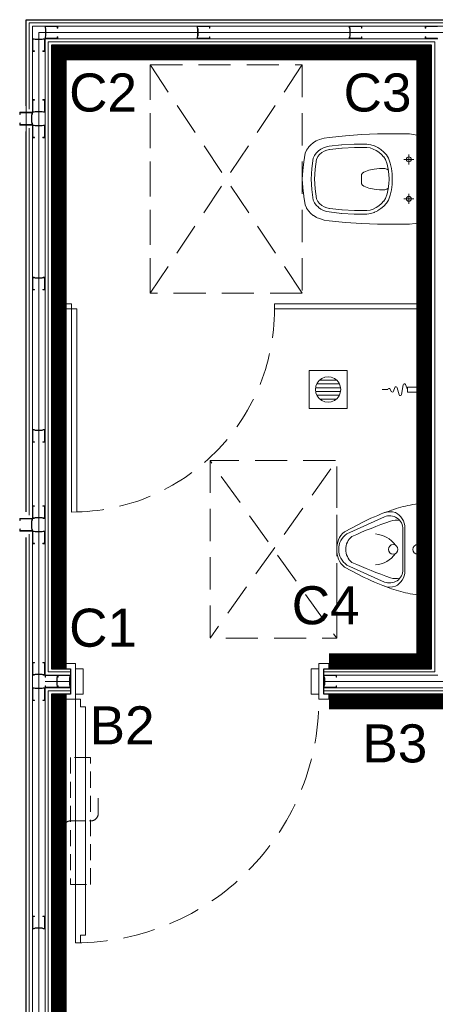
# Model space of a CAD drawing. Header units: millimetres. Extents: x -13532 to 2392, y -5241 to 5322.
# Tile 29 of 256: x -7951 to -7787, y -4168 to -3780. Entities that reach past the tile are written whole.
import ezdxf
from ezdxf.enums import TextEntityAlignment as Align

# ---------------------------------------------------------------- set-up
doc = ezdxf.new("R2010")
doc.units = ezdxf.units.MM
for name, pattern in [('ACAD_ISO02W100', [15, 12, -3]), ('DASHED', [19.05, 12.7, -6.35]), ('DGN_STYLE_2', [30.2, 18.12, -12.08])]:
    doc.linetypes.add(name, pattern=pattern)
doc.layers.get('0').update_dxf_attribs({"lineweight": 9, "true_color": 0x939393})
for name, color, linetype, lineweight in [('_A_ROZWINIĘCIA_OPISY', 252, 'Continuous', 15), ('cz-gr', 122, 'Continuous', 30), ('cz-sr', 150, 'Continuous', 15), ('GK - ŚRODEK - AGP1', 32, 'Continuous', 5), ('IS-went-kratka', 180, 'Continuous', 9)]:
    doc.layers.add(name, color=color, linetype=linetype, lineweight=lineweight)
for name, color, linetype, lineweight, true_color in [('batting - AGP1', 7, 'Continuous', 5, 0xadadad), ('daszed - 60x120', 7, 'Continuous', 9, 0x2cb34e), ('daszed - ściana z grafiką', 7, 'Continuous', 20, 0xc5a9ee), ('drzwi - AGP1', 7, 'Continuous', 13, 0x7f7f7f), ('Meble - AGP1', 7, 'Continuous', 15, 0x999999), ('OPISY - AGP1', 7, 'Continuous', 5, 0x000000), ('profil - AGP1', 7, 'Continuous', 5, 0x3f3f3f), ('WYMIARY - AGP1', 7, 'Continuous', 5, 0x716d5a), ('Wyposazenie Wew - Urzadzenia Sanitarne', 7, 'Continuous', 9, 0xa0a0a0)]:
    doc.layers.add(name, color=color, linetype=linetype, lineweight=lineweight, true_color=true_color)
doc.styles.add('ROMANS15', font='simplex.shx', dxfattribs={"width": 0.9, "height": 15})
doc.styles.get("Standard").update_dxf_attribs({"font": 'arial.ttf'})
doc.linetypes.add('BATTING', pattern='A,0.0001,-0.1,[134,ltypeshp.shx,S=0.1,R=0,X=-0.1,Y=0],-0.2,[134,ltypeshp.shx,S=0.1,R=180,X=0.1,Y=0],-0.1', length=0.4001)

# ---------------------------------------------------------------- blocks, each defined once
blk = doc.blocks.new('*U996')
at = {"layer": 'drzwi - AGP1', "linetype": 'DASHED', "ltscale": 0.5}
blk.add_lwpolyline([(4, -25), (4, 25), (-4, 25), (-4, -25)], close=True, dxfattribs=at)
at = {"layer": 'drzwi - AGP1', "linetype": 'ACAD_ISO02W100'}
blk.add_lwpolyline([(7, 6, 3, 0, 0), (7, 15, 0, 0, 0)], format="xyseb", dxfattribs=at).dxf.unprotected_set("ltscale", 0)
at = {"layer": 'drzwi - AGP1', "linetype": 'ACAD_ISO02W100', "ltscale": 0.5}
blk.add_lwpolyline([(7, 6), (7, 3, -0.414214), (4, 0), (-4, 0, 0.414214), (-7, -3), (-7, -10)], format="xyb", dxfattribs=at)
blk = doc.blocks.new('Pisuar_NOVA_PRO_Alex_66000')
at = {"layer": 'Meble - AGP1'}
for points in [[(0, 0), (-18.75, 0, 0.003383), (-17.47, -8.41, 0.038537), (-15.48, -15.79, 0.0339), (-11.01, -26.57), (-6.93, -34.43, 0.227531), (0, -37.43, 1.59566)], [(0, 0), (18.75, 0, -0.003383), (17.47, -8.41, -0.038537), (15.48, -15.79, -0.0339), (11.01, -26.57), (6.93, -34.43, -0.227531), (0, -37.43, -1.59566)], [(0, -10.56), (-8.53, -10.56, 0.286387), (-14.54, -14.31, 0.174001), (-14.36, -18.91, 0.834558)], [(0, -11.31), (-7.93, -11.31, 0.532569), (-12.84, -18.61), (-6.15, -33.39, 0.272416), (0, -36.58, 5.282291)], [(0, -10.56), (8.53, -10.56, -0.286387), (14.54, -14.31, -0.174001), (14.36, -18.91, -0.834558)], [(0, -11.31), (7.93, -11.31, -0.532569), (12.84, -18.61), (6.15, -33.39, -0.272416), (0, -36.58, -5.282291)], [(0, -33.91, -0.229597), (-5.11, -31.43, -0.019476), (-11.17, -16.18, -0.130671), (-11.37, -12.58, -10.816378)], [(0, -33.91, 0.229597), (5.11, -31.43, 0.019476), (11.17, -16.18, 0.130671), (11.37, -12.58, 10.816378)]]:
    blk.add_lwpolyline(points, format="xyb", dxfattribs=at)
for centre in [(0, -5.5), (0, -15.18)]:
    blk.add_circle(centre, 1.9, dxfattribs=at)
for centre, start, end in [((4.73, -23.01), 126.012, 175.6249), ((-4.73, -23.01), 4.3751, 53.988)]:
    blk.add_arc(centre, 10.84, start, end, dxfattribs=at)
blk = doc.blocks.new('ROCA Victoria Rimless_Miska ustępowa')
at = {"layer": 'Meble - AGP1', "lineweight": 15}
for points in [[(16.44, -43.43), (16.1, -45.41), (15.54, -47.34), (15.03, -48.57), (15.01, -48.59), (14.35, -49.71), (14.33, -49.73), (13.48, -50.75), (12.51, -51.65), (12.49, -51.67), (11.37, -52.36), (11.35, -52.38), (10.15, -52.94), (6.83, -53.52), (6.74, -53.53), (3.41, -53.91), (3.32, -53.92), (0, -54.09), (-3.34, -53.92), (-3.43, -53.91), (-6.79, -53.53), (-6.88, -53.52), (-10.2, -52.94), (-11.37, -52.38), (-11.4, -52.36), (-12.49, -51.67), (-12.51, -51.65), (-13.54, -50.75), (-14.38, -49.73), (-14.4, -49.71), (-15.06, -48.59), (-15.08, -48.57), (-15.59, -47.34), (-16.13, -45.41), (-16.49, -43.43), (-17.13, -37.09), (-17.54, -30.77), (-17.8, -24.43), (-17.8, -11.79), (-17.47, -9.53), (-16.95, -7.29), (-16.23, -5.16), (-15.33, -3.06), (15.28, -3.06), (15.28, -3.11), (15.28, -3.06), (16.18, -5.16), (16.9, -7.29), (17.47, -9.53), (17.8, -11.79), (17.8, -18.13), (17.8, -18.08), (17.77, -24.43), (17.52, -30.77), (17.08, -37.09), (16.44, -43.43), (16.44, -43.49)], [(-17.8, -11.79), (-17.8, -11.84)], [(-17.8, -18.08), (-17.8, -18.13)], [(12.92, -43.49), (12.92, -43.43), (13.47, -38.58), (13.49, -38.45), (13.79, -33.57), (13.79, -33.44), (13.74, -28.59), (13.54, -27.08), (13.53, -27.05), (13.06, -25.7), (13.05, -25.66), (12.41, -24.3), (12.39, -24.27), (11.63, -23.09), (11.61, -23.06), (10.61, -21.91), (10.58, -21.88), (9.52, -20.92), (9.49, -20.9), (8.22, -20.11), (6.24, -19.37), (4.19, -18.9), (2.11, -18.6), (0, -18.57), (-2.13, -18.6), (-4.24, -18.9), (-6.29, -19.37), (-8.27, -20.11), (-9.49, -20.9), (-9.52, -20.92), (-10.63, -21.88), (-10.66, -21.91), (-11.63, -23.06), (-11.65, -23.09), (-12.44, -24.27), (-12.46, -24.3), (-13.1, -25.66), (-13.11, -25.7), (-13.53, -27.05), (-13.54, -27.08), (-13.79, -28.59), (-13.79, -33.44), (-13.79, -33.57), (-13.54, -38.45), (-13.52, -38.58), (-12.97, -43.43), (-12.77, -44.58), (-12.76, -44.6), (-12.39, -45.66), (-12.38, -45.7), (-11.82, -46.77), (-11.8, -46.79), (-11.14, -47.7), (-11.12, -47.73), (-10.27, -48.57), (-10.25, -48.59), (-9.34, -49.26), (-9.32, -49.27), (-8.27, -49.8), (-4.16, -50.37), (0, -50.57), (4.11, -50.37), (8.22, -49.8), (9.29, -49.27), (9.31, -49.26), (10.2, -48.59), (10.22, -48.57), (11.09, -47.73), (11.11, -47.7), (11.8, -46.79), (11.82, -46.77), (12.33, -45.7), (12.34, -45.66), (12.71, -44.6), (12.72, -44.58), (12.92, -43.43)], [(11.64, -43.23), (12.19, -38.48), (12.2, -38.35), (12.46, -33.52), (12.46, -33.39), (12.46, -28.61), (12.25, -27.34), (12.25, -27.31), (11.83, -26.13), (11.81, -26.1), (11.25, -24.94), (11.24, -24.92), (10.6, -23.86), (10.58, -23.83), (9.71, -22.84), (9.68, -22.81), (8.75, -22), (8.72, -21.98), (7.65, -21.29), (5.83, -20.65), (3.9, -20.19), (1.98, -19.93), (0, -19.88), (-1.93, -19.93), (-3.9, -20.19), (-5.78, -20.65), (-7.63, -21.29), (-8.72, -21.98), (-8.75, -22), (-9.66, -22.81), (-9.68, -22.84), (-10.53, -23.83), (-10.55, -23.86), (-11.24, -24.92), (-11.25, -24.94), (-11.81, -26.1), (-11.83, -26.13), (-12.2, -27.31), (-12.2, -27.34), (-12.41, -28.61), (-12.41, -33.39), (-12.4, -33.52), (-12.15, -38.35), (-12.14, -38.48), (-11.61, -43.23), (-11.61, -43.25)], [(-8.27, -20.11), (-8.27, -20.14)], [(-4.24, -21.55), (-4.24, -21.52), (-4.24, -23.66), (-3.98, -25.76), (-3.52, -27.82), (-2.77, -29.82), (-2.4, -30.32), (-2.39, -30.34), (-1.85, -30.67), (-1.84, -30.67), (-1.21, -30.77), (1.16, -30.77), (1.78, -30.67), (1.8, -30.67), (2.36, -30.34), (2.37, -30.32), (2.75, -29.82), (3.47, -27.82), (3.93, -25.76), (4.19, -23.66), (4.19, -21.52), (3.93, -20.75), (3.47, -20.11), (3.47, -20.14)], [(-3.47, -20.11), (-3.98, -20.75), (-4.24, -21.52)], [(4.19, -21.52), (4.19, -21.55)], [(-16.49, -43.43), (-16.49, -43.49)], [(-12.97, -43.43), (-12.97, -43.49)], [(-11.61, -43.31), (-11.38, -44.38), (-11.37, -44.4), (-11, -45.42), (-10.99, -45.44), (-10.4, -46.44), (-9.69, -47.28), (-9.67, -47.3), (-8.83, -47.97), (-8.81, -47.98), (-7.83, -48.52), (-3.9, -49.03), (0.05, -49.26)], [(-0.05, -49.26), (3.93, -49.03), (7.83, -48.52), (8.81, -47.98), (8.83, -47.97), (9.69, -47.3), (9.71, -47.28), (10.45, -46.44), (10.99, -45.44), (11, -45.42), (11.42, -44.4), (11.43, -44.38), (11.64, -43.31), (11.64, -43.36)], [(-15.59, -47.34), (-15.59, -47.36)], [(15.54, -47.34), (15.54, -47.36)]]:
    blk.add_lwpolyline(points, dxfattribs=at)
at = {"layer": 'Meble - AGP1'}
for points in [[(-7.76, -10.09), (-7.76, -14.08)], [(7.76, -10.09), (7.76, -14.08)], [(-9.76, -12.05), (-5.78, -12.05)], [(5.73, -12.05), (9.71, -12.05)]]:
    blk.add_lwpolyline(points, dxfattribs=at)
at = {"layer": 'Meble - AGP1', "linetype": 'DASHED'}
blk.add_lwpolyline([(-45, -54.09), (-45, -114.09), (45, -114.09), (45, -54.09), (-45, -54.09), (45, -114.09), (-45, -114.09), (45, -54.09)], dxfattribs=at)
at = {"layer": 'Meble - AGP1', "lineweight": 15}
for centre in [(-7.76, -12.05), (7.76, -12.05)]:
    blk.add_circle(centre, 0.976, dxfattribs=at)
blk = doc.blocks.new('fgfdgd')
at = {"layer": 'drzwi - AGP1'}
for p, q in [((-9425.01, 2484.85), (-9417.01, 2484.85)), ((-9337.01, 2484.85), (-9275.01, 2484.85)), ((-9425.01, 2482.85), (-9417.01, 2482.85)), ((-9417.01, 2482.85), (-9417.01, 2402.85)), ((-9415.01, 2482.85), (-9415.01, 2402.85)), ((-9337.01, 2482.85), (-9275.01, 2482.85))]:
    blk.add_line(p, q, dxfattribs=at)
for points in [[(-9417.01, 2482.85), (-9417.01, 2484.85)], [(-9337.01, 2482.85), (-9337.01, 2484.85)], [(-9417.01, 2482.85), (-9415.01, 2482.85)]]:
    blk.add_lwpolyline(points, dxfattribs=at)
at = {"layer": 'drzwi - AGP1', "linetype": 'DASHED'}
blk.add_arc((-9417.01, 2482.85), 80, 270, 360, dxfattribs=at)
blk = doc.blocks.new('Rectangular Floor Drain 13_2')
at = {"layer": 'Meble - AGP1'}
for p, q in [((-7.5, 7.5), (-7.5, -7.5)), ((7.5, 7.5), (-7.5, 7.5)), ((-3.54, 3.54), (-2.5, 4.33)), ((-2.5, 4.33), (-1.29, 4.83)), ((-1.29, 4.83), (0, 5)), ((0, 5), (1.29, 4.83)), ((1.29, 4.83), (2.5, 4.33)), ((2.5, 4.33), (3.54, 3.54)), ((7.5, -7.5), (7.5, 7.5)), ((-5, 0), (-4.83, 1.29)), ((-4.83, -1.29), (-5, 0)), ((-4.9, 0.75), (4.9, 0.75)), ((-4.83, 1.29), (-4.33, 2.5)), ((4.43, 2.25), (-4.43, 2.25)), ((-4.33, 2.5), (-3.54, 3.54)), ((-3.26, 3.75), (3.26, 3.75)), ((3.54, 3.54), (4.33, 2.5)), ((4.33, 2.5), (4.83, 1.29)), ((4.83, 1.29), (5, 0)), ((5, 0), (4.83, -1.29)), ((4.9, -0.75), (-4.9, -0.75)), ((-4.33, -2.5), (-4.83, -1.29)), ((-4.43, -2.25), (4.43, -2.25)), ((-3.54, -3.54), (-4.33, -2.5)), ((-2.5, -4.33), (-3.54, -3.54)), ((3.26, -3.75), (-3.26, -3.75)), ((3.54, -3.54), (2.5, -4.33)), ((4.33, -2.5), (3.54, -3.54)), ((4.83, -1.29), (4.33, -2.5)), ((-7.5, -7.5), (7.5, -7.5)), ((-1.29, -4.83), (-2.5, -4.33)), ((0, -5), (-1.29, -4.83)), ((1.29, -4.83), (0, -5)), ((2.5, -4.33), (1.29, -4.83))]:
    blk.add_line(p, q, dxfattribs=at)
blk = doc.blocks.new('DFGFGSGSG')
for points in [[(-5620.28, -4550.87), (-5618.28, -4550.87), (-5618.28, -4560.87), (-5620.28, -4560.87), (-5620.28, -4562.87), (-5616.28, -4562.87), (-5616.28, -4560.87), (-5616.28, -4548.87), (-5620.28, -4548.87), (-5620.28, -4550.87)], [(-5616.28, -4560.87), (-5613.28, -4560.87), (-5613.28, -4550.87), (-5616.28, -4550.87)], [(-5520.28, -4560.87), (-5523.28, -4560.87), (-5523.28, -4550.87), (-5520.28, -4550.87)], [(-5516.28, -4550.87), (-5518.28, -4550.87), (-5518.28, -4560.87), (-5516.28, -4560.87), (-5516.28, -4562.87), (-5520.28, -4562.87), (-5520.28, -4560.87), (-5520.28, -4548.87), (-5516.28, -4548.87), (-5516.28, -4550.87)]]:
    blk.add_lwpolyline(points)
blk.add_lwpolyline([(-5614.28, -4562.87), (-5614.28, -4565.87), (-5612.28, -4565.87), (-5612.28, -4655.87), (-5614.28, -4655.87), (-5614.28, -4658.87), (-5616.28, -4658.87), (-5616.28, -4562.87)], close=True)
at = {"linetype": 'DASHED'}
blk.add_arc((-5616.28, -4562.87), 96, 270, 360, dxfattribs=at)
at = {"layer": 'batting - AGP1', "linetype": 'BATTING', "ltscale": 5}
for points in [[(-5630.78, -4300.13), (-5375.74, -4300.11)], [(-5630.78, -4300.13), (-5630.78, -4895.15)], [(-5618.65, -4555.88), (-5628.28, -4555.88)], [(-5463.65, -4555.88), (-5518.28, -4555.88)]]:
    blk.add_lwpolyline(points, dxfattribs=at)
at = {"layer": 'cz-gr'}
for p, q in [((-5635.78, -4295.12), (-5377.88, -4295.12)), ((-5475.78, -4305.12), (-5625.78, -4305.12)), ((-5625.78, -4305.12), (-5625.78, -4432.88)), ((-5475.78, -4550.87), (-5475.78, -4305.12)), ((-5635.78, -4489.12), (-5635.78, -4339.12)), ((-5475.78, -4409.13), (-5475.78, -4402.88)), ((-5625.78, -4432.88), (-5625.78, -4442.88)), ((-5625.78, -4442.88), (-5625.78, -4550.91)), ((-5635.78, -4710.87), (-5635.78, -4499.12)), ((-5625.78, -4550.87), (-5618.28, -4550.87)), ((-5618.28, -4550.87), (-5618.28, -4560.87)), ((-5518.28, -4550.87), (-5475.78, -4550.87)), ((-5518.28, -4560.88), (-5518.28, -4550.88)), ((-5618.28, -4560.87), (-5625.78, -4560.87)), ((-5625.78, -4560.87), (-5625.78, -4727.87)), ((-5463.28, -4560.87), (-5518.28, -4560.87))]:
    blk.add_line(p, q, dxfattribs=at)
blk.add_lwpolyline([(-5635.78, -4329.12), (-5635.78, -4295.12)], dxfattribs=at)
at = {"layer": 'daszed - 60x120', "linetype": 'DGN_STYLE_2', "const_width": 6}
for points in [[(-5516.28, -4547.87), (-5478.78, -4547.87), (-5478.78, -4441.98), (-5478.78, -4441.98), (-5478.78, -4308.12), (-5622.78, -4308.12), (-5622.78, -4550.87)], [(-5516.28, -4563.87), (-5466.28, -4563.87), (-5466.28, -4588.37)]]:
    blk.add_lwpolyline(points, dxfattribs=at)
at = {"layer": 'daszed - ściana z grafiką', "linetype": 'DGN_STYLE_2', "const_width": 6}
blk.add_lwpolyline([(-5622.78, -4725.87), (-5622.78, -4560.87)], dxfattribs=at)
at = {"layer": 'GK - ŚRODEK - AGP1'}
for p, q in [((-5634.53, -4296.37), (-5376.63, -4296.37)), ((-5633.28, -4297.63), (-5375.38, -4297.63)), ((-5473.28, -4302.63), (-5628.28, -4302.63)), ((-5628.27, -4302.63), (-5628.28, -4432.88)), ((-5474.53, -4303.87), (-5627.03, -4303.87)), ((-5627.03, -4303.87), (-5627.03, -4432.88)), ((-5474.53, -4552.12), (-5474.53, -4303.87)), ((-5633.28, -4491.63), (-5633.28, -4336.63)), ((-5634.53, -4490.37), (-5634.53, -4337.87)), ((-5474.53, -4407.88), (-5474.53, -4402.88)), ((-5628.28, -4432.88), (-5628.28, -4442.88)), ((-5627.03, -4432.88), (-5627.03, -4442.88)), ((-5628.28, -4442.88), (-5628.28, -4553.38)), ((-5627.03, -4442.88), (-5627.03, -4552.12)), ((-5633.28, -4713.37), (-5633.28, -4496.62)), ((-5634.53, -4712.12), (-5634.53, -4497.87)), ((-5628.28, -4553.38), (-5623.28, -4553.38)), ((-5627.03, -4552.12), (-5618.28, -4552.12)), ((-5618.28, -4552.12), (-5618.28, -4559.62)), ((-5618.28, -4553.38), (-5618.28, -4558.38)), ((-5518.28, -4552.12), (-5474.53, -4552.12)), ((-5518.28, -4559.63), (-5518.28, -4552.13)), ((-5518.28, -4558.38), (-5518.28, -4553.38)), ((-5518.28, -4553.37), (-5473.28, -4553.37)), ((-5623.28, -4558.38), (-5628.28, -4558.38)), ((-5628.28, -4558.38), (-5628.28, -4730.37)), ((-5460.78, -4558.38), (-5518.28, -4558.38)), ((-5618.28, -4559.62), (-5627.03, -4559.62)), ((-5627.03, -4559.62), (-5627.03, -4729.12)), ((-5462.03, -4559.62), (-5518.28, -4559.63))]:
    blk.add_line(p, q, dxfattribs=at)
for points in [[(-5634.53, -4330.37), (-5634.53, -4296.37)], [(-5633.28, -4331.62), (-5633.28, -4297.63)]]:
    blk.add_lwpolyline(points, dxfattribs=at)
at = {"layer": 'Meble - AGP1', "flags": 128}
for points in [[(-5485.28, -4440.88), (-5486.11, -4438.87, 0.763382), (-5487.07, -4438.99), (-5487.61, -4442.82, -0.812896), (-5488.59, -4442.89), (-5489.35, -4440.14, 0.742851), (-5490.31, -4440.12), (-5490.77, -4441.52, -0.673417), (-5491.69, -4441.59), (-5492.12, -4440.72, 0.705472), (-5493.05, -4440.83), (-5493.06, -4440.88), (-5495.33, -4440.88)], [(-5477.78, -4443.38, -0.414214), (-5479.28, -4441.88), (-5479.28, -4439.88, -0.414214), (-5477.78, -4438.38), (-5475.78, -4438.38), (-5475.78, -4443.38), (-5476.28, -4443.38)]]:
    blk.add_lwpolyline(points, format="xyb", dxfattribs=at)
blk.add_lwpolyline([(-5479.28, -4439.88), (-5479.28, -4441.88), (-5485.28, -4441.88), (-5485.28, -4439.88)], close=True, dxfattribs=at)
blk.add_lwpolyline([(-5477.28, -4439.88), (-5476.78, -4439.88, -0.414214), (-5476.28, -4440.38), (-5476.28, -4446.92, -0.414214), (-5476.78, -4447.42), (-5477.28, -4447.42, -0.414214), (-5477.78, -4446.92), (-5477.78, -4440.38, -0.414214)], format="xyb", close=True, dxfattribs=at)
at = {"layer": 'Meble - AGP1', "linetype": 'DASHED', "lineweight": 0, "flags": 128}
blk.add_lwpolyline([(-5563.2, -4468.87), (-5563.2, -4538.87), (-5513.2, -4538.87), (-5513.2, -4468.87), (-5563.2, -4468.87), (-5513.2, -4538.87), (-5513.2, -4468.87), (-5563.2, -4538.87)], dxfattribs=at)
at = {"layer": 'profil - AGP1', "ltscale": 5}
for points in [[(-5623.28, -4302.63), (-5628.28, -4302.63), (-5628.28, -4301.96), (-5628.08, -4301.43), (-5628.08, -4298.82), (-5628.28, -4298.29), (-5628.28, -4297.63), (-5623.28, -4297.63), (-5623.28, -4298.45), (-5623.33, -4298.5), (-5623.4, -4298.5), (-5623.45, -4298.45), (-5623.45, -4297.79), (-5628.11, -4297.79), (-5628.11, -4298.26), (-5627.91, -4298.79), (-5627.91, -4301.46), (-5628.11, -4301.99), (-5628.11, -4302.46), (-5623.45, -4302.46), (-5623.45, -4301.88), (-5623.4, -4301.82), (-5623.33, -4301.82), (-5623.28, -4301.88), (-5623.28, -4302.63)], [(-5563.28, -4302.63), (-5568.28, -4302.63), (-5568.28, -4301.96), (-5568.08, -4301.43), (-5568.08, -4298.82), (-5568.28, -4298.29), (-5568.28, -4297.63), (-5563.28, -4297.63), (-5563.28, -4298.45), (-5563.33, -4298.5), (-5563.4, -4298.5), (-5563.45, -4298.45), (-5563.45, -4297.79), (-5568.11, -4297.79), (-5568.11, -4298.26), (-5567.91, -4298.79), (-5567.91, -4301.46), (-5568.11, -4301.99), (-5568.11, -4302.46), (-5563.45, -4302.46), (-5563.45, -4301.88), (-5563.4, -4301.82), (-5563.33, -4301.82), (-5563.28, -4301.88), (-5563.28, -4302.63)], [(-5503.28, -4302.63), (-5508.28, -4302.63), (-5508.28, -4301.96), (-5508.08, -4301.43), (-5508.08, -4298.82), (-5508.28, -4298.29), (-5508.28, -4297.63), (-5503.28, -4297.63), (-5503.28, -4298.45), (-5503.33, -4298.5), (-5503.4, -4298.5), (-5503.45, -4298.45), (-5503.45, -4297.79), (-5508.11, -4297.79), (-5508.11, -4298.26), (-5507.91, -4298.79), (-5507.91, -4301.46), (-5508.11, -4301.99), (-5508.11, -4302.46), (-5503.45, -4302.46), (-5503.45, -4301.88), (-5503.4, -4301.82), (-5503.33, -4301.82), (-5503.28, -4301.88), (-5503.28, -4302.63)], [(-5478.28, -4302.63), (-5473.28, -4302.63)], [(-5473.28, -4297.63), (-5478.28, -4297.63), (-5478.28, -4298.45), (-5478.23, -4298.5), (-5478.16, -4298.5), (-5478.11, -4298.45), (-5478.11, -4297.79), (-5473.45, -4297.79)], [(-5473.45, -4302.46), (-5478.11, -4302.46), (-5478.11, -4301.88), (-5478.16, -4301.82), (-5478.23, -4301.82), (-5478.28, -4301.88), (-5478.28, -4302.63)], [(-5633.28, -4307.62), (-5633.28, -4302.62), (-5632.61, -4302.62), (-5632.08, -4302.82), (-5629.48, -4302.82), (-5628.95, -4302.63), (-5628.28, -4302.63), (-5628.28, -4307.63), (-5629.1, -4307.63), (-5629.15, -4307.58), (-5629.15, -4307.51), (-5629.1, -4307.46), (-5628.45, -4307.46), (-5628.45, -4302.79), (-5628.92, -4302.79), (-5629.45, -4302.99), (-5632.11, -4302.99), (-5632.64, -4302.79), (-5633.11, -4302.79), (-5633.11, -4307.46), (-5632.53, -4307.46), (-5632.47, -4307.5), (-5632.47, -4307.58), (-5632.53, -4307.62), (-5633.28, -4307.62)], [(-5633.28, -4326.62), (-5633.28, -4331.62), (-5632.61, -4331.62), (-5632.08, -4331.42), (-5629.48, -4331.42), (-5628.94, -4331.62), (-5628.28, -4331.62), (-5628.28, -4326.62), (-5629.1, -4326.62), (-5629.15, -4326.67), (-5629.15, -4326.74), (-5629.1, -4326.79), (-5628.44, -4326.79), (-5628.44, -4331.46), (-5628.91, -4331.46), (-5629.45, -4331.26), (-5632.11, -4331.26), (-5632.64, -4331.46), (-5633.11, -4331.46), (-5633.11, -4326.79), (-5632.53, -4326.79), (-5632.47, -4326.75), (-5632.47, -4326.67), (-5632.53, -4326.62), (-5633.28, -4326.62)], [(-5638.28, -4336.63), (-5633.28, -4336.63), (-5633.28, -4335.96), (-5633.48, -4335.43), (-5633.48, -4332.82), (-5633.28, -4332.29), (-5633.28, -4331.62), (-5638.28, -4331.63), (-5638.28, -4332.45), (-5638.23, -4332.5), (-5638.16, -4332.5), (-5638.11, -4332.45), (-5638.11, -4331.79), (-5633.45, -4331.79), (-5633.45, -4332.26), (-5633.65, -4332.79), (-5633.65, -4335.46), (-5633.45, -4335.99), (-5633.45, -4336.46), (-5638.11, -4336.46), (-5638.11, -4335.88), (-5638.16, -4335.82), (-5638.23, -4335.82), (-5638.28, -4335.88), (-5638.28, -4336.63)], [(-5633.28, -4341.63), (-5633.28, -4336.63), (-5632.61, -4336.63), (-5632.08, -4336.83), (-5629.48, -4336.83), (-5628.94, -4336.63), (-5628.28, -4336.63), (-5628.28, -4341.63), (-5629.1, -4341.63), (-5629.15, -4341.58), (-5629.15, -4341.51), (-5629.1, -4341.46), (-5628.44, -4341.46), (-5628.44, -4336.79), (-5628.91, -4336.79), (-5629.45, -4336.99), (-5632.11, -4336.99), (-5632.64, -4336.79), (-5633.11, -4336.79), (-5633.11, -4341.46), (-5632.53, -4341.46), (-5632.47, -4341.5), (-5632.47, -4341.58), (-5632.53, -4341.63), (-5633.28, -4341.63)], [(-5633.28, -4401.62), (-5633.28, -4396.62), (-5632.61, -4396.62), (-5632.08, -4396.82), (-5629.48, -4396.82), (-5628.95, -4396.63), (-5628.28, -4396.63), (-5628.28, -4401.63), (-5629.1, -4401.63), (-5629.15, -4401.58), (-5629.15, -4401.51), (-5629.1, -4401.46), (-5628.45, -4401.46), (-5628.45, -4396.79), (-5628.92, -4396.79), (-5629.45, -4396.99), (-5632.11, -4396.99), (-5632.64, -4396.79), (-5633.11, -4396.79), (-5633.11, -4401.46), (-5632.53, -4401.46), (-5632.47, -4401.5), (-5632.47, -4401.58), (-5632.53, -4401.62), (-5633.28, -4401.62)], [(-5633.28, -4461.62), (-5633.28, -4456.62), (-5632.61, -4456.62), (-5632.08, -4456.82), (-5629.48, -4456.82), (-5628.95, -4456.63), (-5628.28, -4456.63), (-5628.28, -4461.63), (-5629.1, -4461.63), (-5629.15, -4461.58), (-5629.15, -4461.51), (-5629.1, -4461.46), (-5628.45, -4461.46), (-5628.45, -4456.79), (-5628.92, -4456.79), (-5629.45, -4456.99), (-5632.11, -4456.99), (-5632.64, -4456.79), (-5633.11, -4456.79), (-5633.11, -4461.46), (-5632.53, -4461.46), (-5632.47, -4461.5), (-5632.47, -4461.58), (-5632.53, -4461.62), (-5633.28, -4461.62)], [(-5633.28, -4486.63), (-5633.28, -4491.63), (-5632.61, -4491.63), (-5632.08, -4491.43), (-5629.48, -4491.43), (-5628.95, -4491.63), (-5628.28, -4491.63), (-5628.28, -4486.63), (-5629.1, -4486.63), (-5629.15, -4486.67), (-5629.15, -4486.74), (-5629.1, -4486.79), (-5628.45, -4486.79), (-5628.45, -4491.46), (-5628.92, -4491.46), (-5629.45, -4491.26), (-5632.11, -4491.26), (-5632.64, -4491.46), (-5633.11, -4491.46), (-5633.11, -4486.79), (-5632.53, -4486.79), (-5632.47, -4486.75), (-5632.47, -4486.67), (-5632.53, -4486.63), (-5633.28, -4486.63)], [(-5638.28, -4496.63), (-5633.28, -4496.63), (-5633.28, -4495.96), (-5633.48, -4495.43), (-5633.48, -4492.83), (-5633.28, -4492.29), (-5633.28, -4491.63), (-5638.28, -4491.63), (-5638.28, -4492.45), (-5638.23, -4492.5), (-5638.16, -4492.5), (-5638.11, -4492.45), (-5638.11, -4491.79), (-5633.45, -4491.79), (-5633.45, -4492.26), (-5633.65, -4492.79), (-5633.65, -4495.46), (-5633.45, -4495.99), (-5633.45, -4496.46), (-5638.11, -4496.46), (-5638.11, -4495.88), (-5638.16, -4495.82), (-5638.23, -4495.82), (-5638.28, -4495.88), (-5638.28, -4496.63)], [(-5633.28, -4501.62), (-5633.28, -4496.62), (-5632.61, -4496.62), (-5632.08, -4496.83), (-5629.48, -4496.83), (-5628.95, -4496.63), (-5628.28, -4496.63), (-5628.28, -4501.63), (-5629.1, -4501.63), (-5629.15, -4501.58), (-5629.15, -4501.51), (-5629.1, -4501.46), (-5628.45, -4501.46), (-5628.45, -4496.79), (-5628.92, -4496.79), (-5629.45, -4496.99), (-5632.11, -4496.99), (-5632.64, -4496.79), (-5633.11, -4496.79), (-5633.11, -4501.46), (-5632.53, -4501.46), (-5632.47, -4501.5), (-5632.47, -4501.58), (-5632.53, -4501.62), (-5633.28, -4501.62)], [(-5628.28, -4548.38), (-5628.28, -4553.38), (-5628.95, -4553.38), (-5629.48, -4553.18), (-5632.08, -4553.18), (-5632.61, -4553.38), (-5633.28, -4553.38), (-5633.28, -4548.38), (-5632.46, -4548.38), (-5632.41, -4548.42), (-5632.41, -4548.49), (-5632.46, -4548.54), (-5633.11, -4548.54), (-5633.11, -4553.21), (-5632.64, -4553.21), (-5632.11, -4553.01), (-5629.45, -4553.01), (-5628.92, -4553.21), (-5628.45, -4553.21), (-5628.45, -4548.54), (-5629.03, -4548.54), (-5629.09, -4548.5), (-5629.09, -4548.42), (-5629.03, -4548.38), (-5628.28, -4548.38)], [(-5628.28, -4558.38), (-5623.28, -4558.38), (-5623.28, -4557.71), (-5623.48, -4557.18), (-5623.48, -4554.57), (-5623.28, -4554.04), (-5623.28, -4553.38), (-5628.28, -4553.38), (-5628.28, -4554.2), (-5628.23, -4554.25), (-5628.16, -4554.25), (-5628.11, -4554.2), (-5628.11, -4553.54), (-5623.45, -4553.54), (-5623.45, -4554.01), (-5623.65, -4554.54), (-5623.65, -4557.21), (-5623.45, -4557.74), (-5623.45, -4558.21), (-5628.11, -4558.21), (-5628.11, -4557.63), (-5628.16, -4557.57), (-5628.23, -4557.57), (-5628.28, -4557.63), (-5628.28, -4558.38)], [(-5623.28, -4558.38), (-5618.28, -4558.38), (-5618.28, -4557.71), (-5618.48, -4557.18), (-5618.48, -4554.57), (-5618.28, -4554.04), (-5618.28, -4553.38), (-5623.28, -4553.38), (-5623.28, -4554.2), (-5623.23, -4554.25), (-5623.16, -4554.25), (-5623.11, -4554.2), (-5623.11, -4553.54), (-5618.45, -4553.54), (-5618.45, -4554.01), (-5618.65, -4554.54), (-5618.65, -4557.21), (-5618.45, -4557.74), (-5618.45, -4558.21), (-5623.11, -4558.21), (-5623.11, -4557.63), (-5623.16, -4557.57), (-5623.23, -4557.57), (-5623.28, -4557.63), (-5623.28, -4558.38)], [(-5513.28, -4558.38), (-5518.28, -4558.38), (-5518.28, -4557.71), (-5518.08, -4557.18), (-5518.08, -4554.57), (-5518.28, -4554.04), (-5518.28, -4553.38), (-5513.28, -4553.38), (-5513.28, -4554.2), (-5513.33, -4554.25), (-5513.4, -4554.25), (-5513.45, -4554.2), (-5513.45, -4553.54), (-5518.11, -4553.54), (-5518.11, -4554.01), (-5517.91, -4554.54), (-5517.91, -4557.21), (-5518.11, -4557.74), (-5518.11, -4558.21), (-5513.45, -4558.21), (-5513.45, -4557.63), (-5513.4, -4557.57), (-5513.33, -4557.57), (-5513.28, -4557.63), (-5513.28, -4558.38)], [(-5628.28, -4563.37), (-5628.28, -4558.38), (-5628.95, -4558.38), (-5629.48, -4558.57), (-5632.08, -4558.58), (-5632.61, -4558.38), (-5633.28, -4558.38), (-5633.28, -4563.38), (-5632.46, -4563.38), (-5632.41, -4563.33), (-5632.41, -4563.26), (-5632.46, -4563.21), (-5633.11, -4563.21), (-5633.11, -4558.54), (-5632.64, -4558.54), (-5632.11, -4558.74), (-5629.45, -4558.74), (-5628.92, -4558.54), (-5628.45, -4558.54), (-5628.45, -4563.21), (-5629.03, -4563.21), (-5629.09, -4563.25), (-5629.09, -4563.33), (-5629.03, -4563.37), (-5628.28, -4563.37)], [(-5628.28, -4648.37), (-5628.28, -4653.37), (-5628.95, -4653.37), (-5629.48, -4653.17), (-5632.08, -4653.17), (-5632.61, -4653.37), (-5633.28, -4653.37), (-5633.28, -4648.37), (-5632.46, -4648.37), (-5632.41, -4648.42), (-5632.41, -4648.49), (-5632.46, -4648.54), (-5633.11, -4648.54), (-5633.11, -4653.21), (-5632.64, -4653.21), (-5632.11, -4653.01), (-5629.45, -4653.01), (-5628.92, -4653.21), (-5628.45, -4653.21), (-5628.45, -4648.54), (-5629.03, -4648.54), (-5629.09, -4648.5), (-5629.09, -4648.42), (-5629.03, -4648.37), (-5628.28, -4648.37)]]:
    blk.add_lwpolyline(points, dxfattribs=at)
at = {"layer": 'WYMIARY - AGP1'}
blk.add_lwpolyline([(-5635.78, -4329.12), (-5635.78, -4339.12)], dxfattribs=at)
at = {"layer": 'cz-sr'}
blk.add_blockref('fgfdgd', (3799.23, -6891.98), dxfattribs=at)
at = {"layer": 'IS-went-kratka', "rotation": 180}
blk.add_blockref('*U996', (-5614.28, -4610.87), dxfattribs=at)
at = {"layer": 'Wyposazenie Wew - Urzadzenia Sanitarne', "xscale": -1, "rotation": 270}
blk.add_blockref('ROCA Victoria Rimless_Miska ustępowa', (-5472.72, -4357.93), dxfattribs=at)
at = {"layer": 'Wyposazenie Wew - Urzadzenia Sanitarne', "xscale": -1, "zscale": 100, "rotation": 359.9999999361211}
blk.add_blockref('Rectangular Floor Drain 13_2', (-5516.64, -4440.88), dxfattribs=at)
at = {"layer": 'Wyposazenie Wew - Urzadzenia Sanitarne', "rotation": 270.0000000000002}
blk.add_blockref('Pisuar_NOVA_PRO_Alex_66000', (-5475.78, -4503.87), dxfattribs=at)
at = {"layer": '_A_ROZWINIĘCIA_OPISY', "color": 7}
for s, p in [('C2', (-5618.78, -4331.32)), ('C3', (-5510.52, -4331.32)), ('C4', (-5530.98, -4533.38)), ('C1', (-5618.78, -4542.22)), ('B2', (-5610.7, -4580.7)), ('B3', (-5503.13, -4587.81))]:
    blk.add_text(s, height=15, dxfattribs=at).set_placement(p)
at = {"layer": 'OPISY - AGP1', "style": 'ROMANS15', "width": 0.7}
blk.add_attdef('DA2', text='', height=15, rotation=359.9995, dxfattribs=at).set_placement((-5340.59, -4956.79), align=Align.CENTER)

msp = doc.modelspace()

# ---------------------------------------------------------------- block references
at = {"layer": 'WYMIARY - AGP1'}
msp.add_blockref('DFGFGSGSG', (-2312.6913, 515.3198), dxfattribs=at)

doc.saveas('drawing.dxf')
